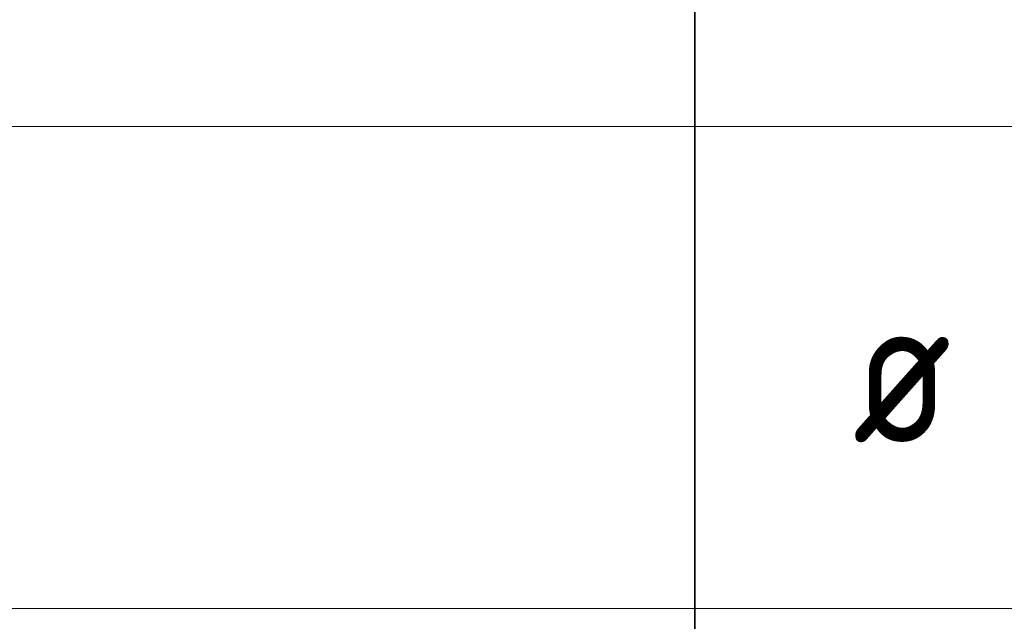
# Model space of a CAD drawing. Header units: metres. Extents: x -38 to 97, y -15 to 21.
# Tile 150 of 216: x 74.299 to 75.934, y 5.25 to 6.249. Entities that reach past the tile are written whole.
import ezdxf

# ---------------------------------------------------------------- set-up
doc = ezdxf.new("R2010")
doc.units = ezdxf.units.M
doc.styles.add('ISOCPEUR', font='txt')

msp = doc.modelspace()

# ---------------------------------------------------------------- linework, layer by layer
at = {"color": 7, "linetype": 'Continuous', "lineweight": 35, "transparency": 33554687}
for p, q in [((75.4198, 6.8717), (75.4198, 6.0717)), ((75.4198, 6.0717), (75.4198, 5.2717)), ((75.4198, 5.2717), (75.4198, 4.4717))]:
    msp.add_line(p, q, dxfattribs=at)
at = {"color": 7, "linetype": 'Continuous', "lineweight": 13, "transparency": 33554687}
for p, q in [((86.4198, 6.0717), (67.9198, 6.0717)), ((86.4198, 5.2717), (67.9198, 5.2717))]:
    msp.add_line(p, q, dxfattribs=at)

# ---------------------------------------------------------------- texts
at = {"color": 7, "linetype": 'Continuous', "lineweight": 35, "transparency": 33554687, "insert": (75.6817, 5.5467), "char_height": 0.25, "width": 0.327205, "attachment_point": 7, "style": 'ISOCPEUR'}
msp.add_mtext('\\W0.82;ø', dxfattribs=at)

doc.saveas('drawing.dxf')
